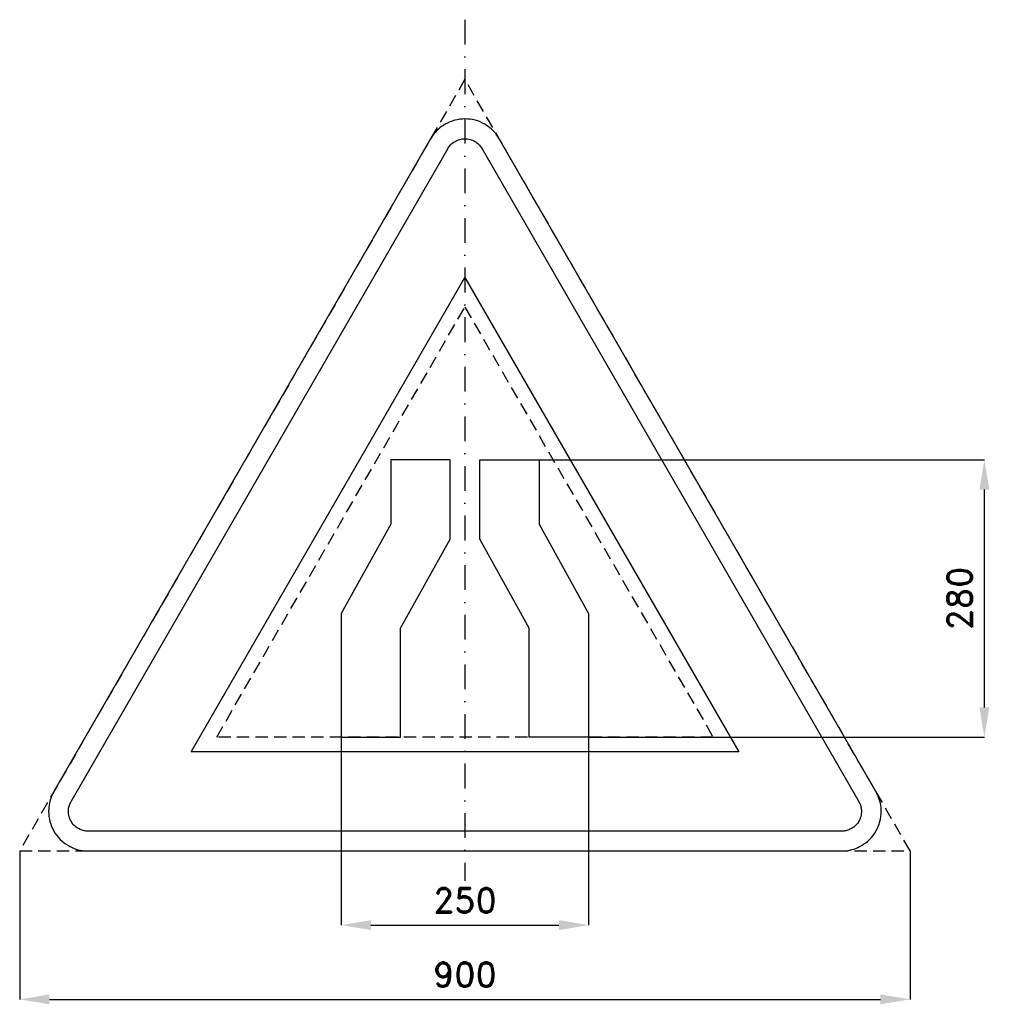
# Model space of a CAD drawing. Header units: millimetres. Extents: x -29 to 951, y -155 to 840.
import ezdxf

# ---------------------------------------------------------------- set-up
doc = ezdxf.new("R2010")
doc.units = ezdxf.units.MM
doc.header["$LTSCALE"] = 5
doc.linetypes.add('ČERCHOVANÁX2', pattern=[2, 1, -0.5, 0, -0.5])
doc.linetypes.add('ČÁRKOVANÁX2', pattern=[1.5, 1, -0.5])
doc.layers.add('Kóty', color=2, linetype='Continuous')
doc.layers.add('Značka', color=7, linetype='Continuous')
doc.styles.get("Standard").update_dxf_attribs({"font": 'romand.shx', "height": 25})
doc.dimstyles.get("Standard").update_dxf_attribs({"dimtxt": 25, "dimasz": 30, "dimexe": 0.18, "dimexo": 0.0625, "dimgap": 12.5, "dimtad": 1, "dimdec": 0, "dimzin": 0, "dimdsep": 46, "dimtxsty": 'Standard', "dimcen": 0.09, "dimadec": 0, "dimazin": 0, "dimtfac": 1, "dimtdec": 0, "dimtofl": 0, "dimtmove": 0, "dimatfit": 3, "dimfxl": 1, "dimtolj": 1, "dimtzin": 0, "dimarcsym": 0})

# ---------------------------------------------------------------- blocks, each defined once
blk = doc.blocks.new('*D0')
at = {"layer": 'Defpoints', "color": 0, "transparency": 16777216}
for p in [(295.72, 115), (545.72, 115), (545.72, -74.94)]:
    blk.add_point(p, dxfattribs=at)
at = {"layer": 'Kóty', "color": 0, "lineweight": -2, "transparency": 16777216}
for p, q in [((295.72, 114.94), (295.72, -75.12)), ((545.72, 114.94), (545.72, -75.12)), ((325.72, -74.94), (515.72, -74.94))]:
    blk.add_line(p, q, dxfattribs=at)
at = {"layer": 'Kóty', "color": 0, "transparency": 16777216}
for points in [[(325.72, -69.94), (325.72, -79.94), (295.72, -74.94)], [(515.72, -69.94), (515.72, -79.94), (545.72, -74.94)]]:
    blk.add_solid(points, dxfattribs=at)
at = {"layer": 'Kóty', "color": 0, "transparency": 16777216, "insert": (420.72, -49.94), "char_height": 25, "attachment_point": 5}
blk.add_mtext('\\A1;250', dxfattribs=at)
blk = doc.blocks.new('*D1')
at = {"layer": 'Defpoints', "color": 0, "transparency": 16777216}
for p in [(-29.28, 0.06), (870.72, 0.06), (870.72, -149.94)]:
    blk.add_point(p, dxfattribs=at)
at = {"layer": 'Kóty', "color": 0, "lineweight": -2, "transparency": 16777216}
for p, q in [((-29.28, 0), (-29.28, -150.12)), ((870.72, 0), (870.72, -150.12)), ((0.72, -149.94), (840.72, -149.94))]:
    blk.add_line(p, q, dxfattribs=at)
at = {"layer": 'Kóty', "color": 0, "transparency": 16777216}
for points in [[(0.72, -144.94), (0.72, -154.94), (-29.28, -149.94)], [(840.72, -144.94), (840.72, -154.94), (870.72, -149.94)]]:
    blk.add_solid(points, dxfattribs=at)
at = {"layer": 'Kóty', "color": 0, "transparency": 16777216, "insert": (420.72, -124.94), "char_height": 25, "attachment_point": 5}
blk.add_mtext('\\A1;900', dxfattribs=at)
blk = doc.blocks.new('*D2')
at = {"layer": 'Defpoints', "color": 0, "transparency": 16777216}
for p in [(495.72, 395), (945.72, 395), (545.72, 115)]:
    blk.add_point(p, dxfattribs=at)
at = {"layer": 'Kóty', "color": 0, "lineweight": -2, "transparency": 16777216}
for p, q in [((495.78, 395), (945.9, 395)), ((945.72, 145), (945.72, 365)), ((545.78, 115), (945.9, 115))]:
    blk.add_line(p, q, dxfattribs=at)
at = {"layer": 'Kóty', "color": 0, "transparency": 16777216}
for points in [[(940.72, 365), (950.72, 365), (945.72, 395)], [(940.72, 145), (950.72, 145), (945.72, 115)]]:
    blk.add_solid(points, dxfattribs=at)
at = {"layer": 'Kóty', "color": 0, "transparency": 16777216, "insert": (920.72, 255), "char_height": 25, "attachment_point": 5, "rotation": 90}
blk.add_mtext('\\A1;280', dxfattribs=at)

msp = doc.modelspace()

# ---------------------------------------------------------------- linework, layer by layer
at = {"layer": 'Značka', "color": 6, "linetype": 'ČERCHOVANÁX2', "lineweight": 25, "ltscale": 5}
msp.add_line((420.72, 839.71), (420.72, -30.29), dxfattribs=at)
at = {"layer": 'Značka', "color": 6, "linetype": 'ČÁRKOVANÁX2', "ltscale": 2.5}
for points in [[(870.72, 0.06), (420.72, 779.48), (-29.28, 0.06)], [(169.9, 115), (420.72, 549.42), (671.53, 115)]]:
    msp.add_lwpolyline(points, close=True, dxfattribs=at)
at = {"layer": 'Značka', "color": 5}
msp.add_lwpolyline([(836.08, 60), (455.36, 719.42), (454.24, 721.19, 0.010748), (453.08, 722.93, 0.055773), (447.54, 729.17, 0.055979), (440.72, 734.06, 0.069561), (431.09, 738.14, 0.069791), (420.72, 739.42, 0.069502), (410.36, 738.12, 0.067732), (400.72, 734.06, 0.055944), (393.86, 729.2, 0.061133), (388.36, 722.93, 0.012257), (387.19, 721.2), (386.08, 719.42), (5.36, 60, 0.003576), (4.38, 58.15, 0.010722), (3.46, 56.27, 0.055711), (0.83, 48.35, 0.055985), (0, 40, 0.069591), (1.29, 29.62, 0.069767), (5.36, 20, 0.069481), (11.67, 11.68, 0.067775), (20, 5.36, 0.055964), (27.65, 1.85, 0.061097), (35.82, 0.22, 0.01224), (37.91, 0.07, 0.004081), (40, 0), (801.43, 0, 0.003581), (803.53, 0.08, 0.010743), (805.62, 0.22, 0.055797), (813.79, 1.9, 0.055991), (821.43, 5.36, 0.069582), (829.78, 11.66, 0.069787), (836.08, 20, 0.069497), (840.13, 29.62, 0.067792), (841.43, 40, 0.055928), (840.65, 48.37, 0.060939), (837.98, 56.27), (837.06, 58.15), (836.08, 60)], format="xyb", dxfattribs=at)
at = {"layer": 'Značka', "color": 1}
msp.add_lwpolyline([(801.43, 20), (40, 20, -0.003586), (38.95, 20.04, -0.010756), (37.91, 20.11, -0.05582), (33.82, 20.95, -0.05597), (30, 22.68, -0.06955), (25.83, 25.83, -0.069786), (22.68, 30, -0.069503), (20.65, 34.81, -0.067814), (20, 40, -0.055933), (20.39, 44.19, -0.060881), (21.73, 48.13, -0.012187), (22.19, 49.07, -0.00406), (22.68, 50), (403.4, 709.42), (403.95, 710.31), (404.54, 711.18, -0.055851), (407.31, 714.3, -0.05603), (410.72, 716.74, -0.069574), (415.53, 718.78, -0.069723), (420.72, 719.42, -0.069439), (425.9, 718.77, -0.067755), (430.72, 716.74, -0.055971), (434.15, 714.31, -0.061159), (436.9, 711.18), (437.48, 710.31), (438.04, 709.42), (818.76, 50), (819.24, 49.07), (819.71, 48.13, -0.055637), (821.02, 44.18, -0.055928), (821.43, 40, -0.069571), (820.79, 34.81, -0.069825), (818.76, 30, -0.069532), (815.6, 25.84, -0.067733), (811.43, 22.68, -0.055923), (807.61, 20.93, -0.061121), (803.53, 20.11, -0.012253), (802.48, 20.04, -0.004086), (801.43, 20)], format="xyb", dxfattribs=at)
msp.add_lwpolyline([(143.92, 100), (420.72, 579.42), (697.51, 100), (143.92, 100)], dxfattribs=at)
at = {"layer": 'Značka', "color": 5}
for points in [[(405.72, 315), (405.72, 395), (345.72, 395), (345.72, 330), (295.72, 240), (295.72, 115), (355.72, 115), (355.72, 225), (405.72, 315)], [(435.72, 315), (435.72, 395), (495.72, 395), (495.72, 330), (545.72, 240), (545.72, 115), (485.72, 115), (485.72, 225), (435.72, 315)]]:
    msp.add_lwpolyline(points, dxfattribs=at)

# ---------------------------------------------------------------- dimensions: what is measured, and where the dimension line sits
at = {"layer": 'Kóty'}
dim = msp.add_linear_dim(base=(945.72, 395), p1=(545.72, 115), p2=(495.72, 395), angle=90, dimstyle='Standard', dxfattribs=at)
dim.commit()
dim.dimension.update_dxf_attribs({"geometry": '*D2', "text_midpoint": (920.72, 255)})
for base, p1, p2, picture, middle in [((545.72, -74.94), (295.72, 115), (545.72, 115), '*D0', (420.72, -49.94)), ((870.72, -149.94), (-29.28, 0.06), (870.72, 0.06), '*D1', (420.72, -124.94))]:
    dim = msp.add_linear_dim(base=base, p1=p1, p2=p2, dimstyle='Standard', dxfattribs=at)
    dim.commit()
    dim.dimension.update_dxf_attribs({"geometry": picture, "text_midpoint": middle})

doc.saveas('drawing.dxf')
